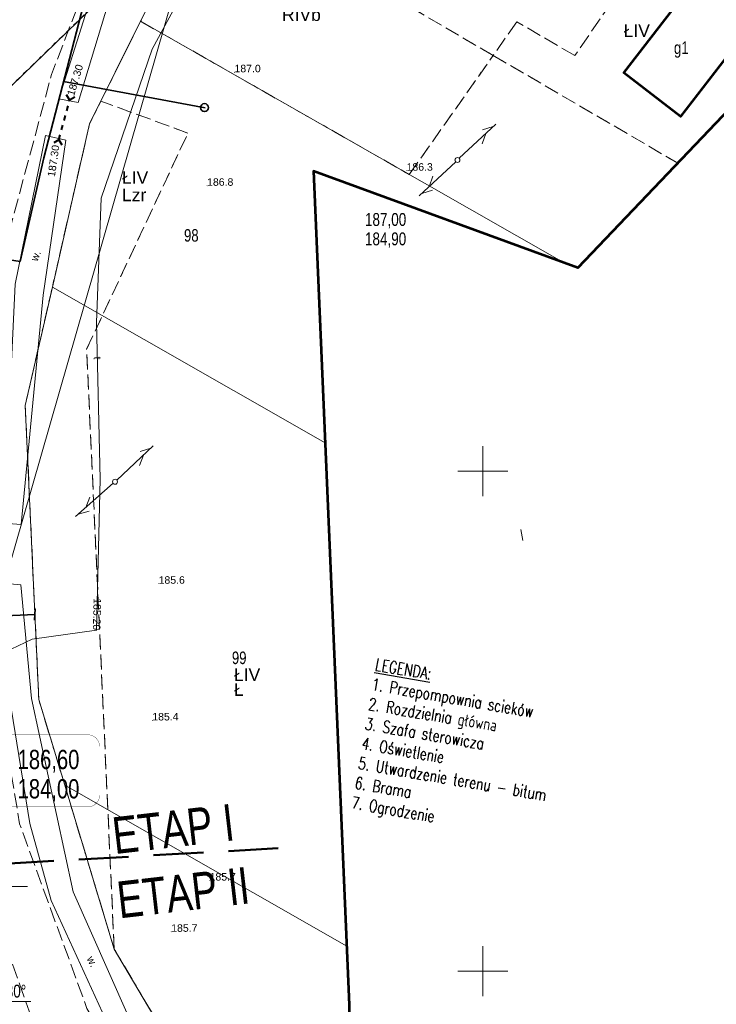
# Model space of a CAD drawing. Header units: metres. Extents: x 7482748 to 7484637, y 5684406 to 5687014.
# Tile 75 of 180: x 7483154 to 7483223, y 5685697 to 5685795. Entities that reach past the tile are written whole.
import ezdxf
from ezdxf.enums import TextEntityAlignment as Align
from ezdxf.lldxf.tags import DXFTag

# ---------------------------------------------------------------- set-up
doc = ezdxf.new("R2010")
doc.units = ezdxf.units.M
doc.header["$MEASUREMENT"] = 0
for name, pattern in [('1', [1.5, 1, -0.5]), ('KTJZ01_500', [2, 1.5, -0.5]), ('l217_500', [2, 1.5, -0.5]), ('l218_500', [1, 0.5, -0.5])]:
    doc.linetypes.add(name, pattern=pattern)
doc.layers.add('+opis sieci', color=7, linetype='Continuous')
doc.layers.add('IS_Węzeł_sieci_kanalizacyjnej_-_opisy', color=7, linetype='Continuous')
for name, color, linetype, lineweight in [('.domiar', 250, 'Continuous', 9), ('.ks tłoczny', 104, 'Continuous', 50), ('_Dzialki', 7, 'Continuous', 0), ('_Dzialki_opis', 7, 'Continuous', 0), ('_Kontury', 7, 'Continuous', 0), ('_Kontury_opis', 7, 'Continuous', 0), ('_Podzial_sekcyjny_krzyze', 7, '1', 13), ('_Uzytki', 7, 'Continuous', 0), ('_Uzytki_opis', 7, 'Continuous', 0), ('_Zakres2', 7, 'Continuous', 0), ('BUIB05_01', 7, 'Continuous', 40), ('EGB_Budynek', 7, 'Continuous', 0), ('EGB_Budynek_opis', 7, 'Continuous', 0), ('GES__SUSM04_01P', 7, 'Continuous', 13), ('RTPW01_P', 7, 'Continuous', 0), ('RTPW02_P', 7, 'Continuous', 0), ('SUPT_L_0', 30, 'Continuous', 13)]:
    doc.layers.add(name, color=color, linetype=linetype, lineweight=lineweight)
doc.layers.add('_ramki_nieplotowane', color=7, linetype='Continuous', lineweight=0, plot=False)
doc.layers.add('GES__SUPS01_07G', color=7, linetype='Continuous', lineweight=13, true_color=0xff9100, transparency=0.25)
doc.layers.add('GES__SUPT_pT', color=7, linetype='Continuous', lineweight=13, true_color=0xff9100, transparency=0.25)
doc.layers.add('GES__SUPS01_07P', color=7, linetype='Continuous', lineweight=13, true_color=0xff9100)
doc.layers.add('GES__SUPT_pL', color=7, linetype='Continuous', lineweight=13, true_color=0xff9100)
doc.layers.add('IS_Opisy_działek_Net', color=7, linetype='SOLID', true_color=0x000000)
for name, color, linetype, lineweight, transparency in [('KTJZ01_O', 7, 'KTJZ01_500', 13, 0.5), ('PTRW02_O', 7, 'Continuous', 13, 0.5), ('PTRW02_T', 7, 'Continuous', 13, 0.25), ('RTPW01_G', 7, 'Continuous', 13, 0.25), ('RTPW02_G', 7, 'Continuous', 13, 0.25)]:
    doc.layers.add(name, color=color, linetype=linetype, lineweight=lineweight, transparency=transparency)
doc.styles.get("Standard").update_dxf_attribs({"font": 'simplex.shx', "width": 0.75})
doc.styles.add('STYL_ARIAL', font='simplex.shx', dxfattribs={"width": 0.75, "oblique": 0.1})
doc.styles.add('Style-Arial', font='arial.ttf')
tags = doc.linetypes.add('SOLID', pattern=[10, 10, 0]).pattern_tags.tags
tags[6:7] = [DXFTag(74, 4), DXFTag(75, 0), DXFTag(340, '0'), DXFTag(46, 0.0), DXFTag(50, 0.0), DXFTag(44, 0.0), DXFTag(45, 0.0)]
tags[4:5] = [DXFTag(74, 4), DXFTag(75, 0), DXFTag(340, '0'), DXFTag(46, 0.0), DXFTag(50, 0.0), DXFTag(44, 0.0), DXFTag(45, 0.0)]

# ---------------------------------------------------------------- blocks, each defined once
blk = doc.blocks.new('SUPS01_3')
at = {"layer": 'GES__SUPS01_07P', "linetype": 'Continuous', "lineweight": 13}
h = blk.add_hatch(color=256, dxfattribs=at)
edge = h.paths.add_edge_path()
edge.add_arc((0, 0), 0.045, 0, 360)
blk = doc.blocks.new('SUSM04_01')
at = {"layer": 'GES__SUSM04_01P', "linetype": 'Continuous', "lineweight": 13}
blk.add_circle((0, 0), 0.25, dxfattribs=at)
blk = doc.blocks.new('RTPW01')
at = {"layer": 'RTPW01_P', "linetype": 'Continuous', "lineweight": 0}
h = blk.add_hatch(color=256, dxfattribs=at)
edge = h.paths.add_edge_path()
edge.add_arc((0, 0), 0.045, 0, 360)
blk = doc.blocks.new('RTPW01_3')
at = {"layer": 'RTPW02_P', "linetype": 'Continuous', "lineweight": 0}
h = blk.add_hatch(color=256, dxfattribs=at)
edge = h.paths.add_edge_path()
edge.add_arc((0, 0), 0.045, 0, 360)

msp = doc.modelspace()

# ---------------------------------------------------------------- linework, layer by layer
at = {"layer": '.domiar', "linetype": 'Continuous'}
for points in [[(7483154.47022, 5685708.45463), (7483149.06291, 5685708.45463)], [(7483154.81094, 5685696.96011), (7483149.40362, 5685696.96011)]]:
    msp.add_lwpolyline(points, dxfattribs=at)
at = {"layer": '.ks tłoczny', "linetype": 'Continuous', "lineweight": 35}
for points in [[(7483197.36778, 5685842.62915), (7483197.36778, 5685842.62915), (7483167.77263, 5685808.89652), (7483160.0673, 5685796.60231), (7483156.11788, 5685781.32249), (7483153.73485, 5685770.96357)], [(7483158.09259, 5685788.9624), (7483172.23263, 5685786.30935)], [(7483139.77917, 5685773.10406), (7483153.73485, 5685770.96352)], [(7483155.22949, 5685736.21499), (7483155.18948, 5685735.09869)], [(7483138.12625, 5685734.87449), (7483155.21824, 5685735.66656)]]:
    msp.add_lwpolyline(points, dxfattribs=at)
msp.add_circle((7483172.17816, 5685786.34175), 0.4, dxfattribs=at)
at = {"layer": '_Dzialki', "color": 96, "linetype": 'Continuous', "true_color": 0x008000, "flags": 128}
for points in [[(7483141.8, 5685777.8), (7483171.64, 5685806.76)], [(7483171.64, 5685806.76), (7483165.79, 5685794.97)], [(7483165.79, 5685794.97), (7483160.68, 5685784.7)], [(7483208.16, 5685770.81), (7483165.79, 5685794.97)], [(7483160.68, 5685784.7), (7483156.96, 5685768.39)], [(7483156.96, 5685768.39), (7483154.25, 5685756.56)], [(7483156.96, 5685768.39), (7483184.25, 5685752.83)], [(7483154.25, 5685756.56), (7483155.61, 5685727.15)], [(7483155.61, 5685727.15), (7483158.2, 5685718.6)], [(7483163.15, 5685702.2), (7483158.2, 5685718.6)], [(7483158.2, 5685718.6), (7483186.41, 5685702.5)], [(7483184.18, 5685666.67), (7483163.15, 5685702.2)]]:
    msp.add_lwpolyline(points, dxfattribs=at)
at = {"layer": '_Kontury', "color": 96, "linetype": 'l217_500', "true_color": 0x008000, "flags": 128}
for points in [[(7483201.05, 5685791.55), (7483172.69, 5685808.08)], [(7483171.64, 5685806.76), (7483165.79, 5685794.97)], [(7483218.55, 5685805.09), (7483209.22, 5685791.54)], [(7483165.79, 5685794.97), (7483161.82, 5685786.99)], [(7483165.79, 5685794.97), (7483192.66, 5685779.65)], [(7483203.41, 5685794.92), (7483201.05, 5685791.55)], [(7483209.22, 5685791.54), (7483203.41, 5685794.92)], [(7483192.66, 5685779.65), (7483201.05, 5685791.55)], [(7483201.05, 5685791.55), (7483219.51, 5685780.79)], [(7483161.82, 5685786.99), (7483160.68, 5685784.7)], [(7483170.52, 5685783.78), (7483161.82, 5685786.99)], [(7483160.68, 5685784.7), (7483156.96, 5685768.39)], [(7483160.39, 5685762.17), (7483170.52, 5685783.78)], [(7483156.96, 5685768.39), (7483154.25, 5685756.56)], [(7483163.15, 5685702.2), (7483160.39, 5685762.17)], [(7483154.25, 5685756.56), (7483155.61, 5685727.15)], [(7483155.61, 5685727.15), (7483158.2, 5685718.6)], [(7483158.2, 5685718.6), (7483163.15, 5685702.2)], [(7483163.15, 5685702.2), (7483184.18, 5685666.67)]]:
    msp.add_lwpolyline(points, dxfattribs=at)
at = {"layer": '_Podzial_sekcyjny_krzyze', "linetype": 'Continuous'}
for p, q in [((7483200, 5685747.5), (7483200, 5685752.5)), ((7483197.5, 5685750), (7483202.5, 5685750)), ((7483200, 5685697.5), (7483200, 5685702.5)), ((7483197.5, 5685700), (7483202.5, 5685700))]:
    msp.add_line(p, q, dxfattribs=at)
at = {"layer": '_ramki_nieplotowane', "color": 3, "linetype": 'Continuous', "lineweight": 0, "flags": 128}
msp.add_lwpolyline([(7482782.62, 5685528.23), (7483068.08, 5685446.2), (7483184.21, 5685850.35), (7482898.76, 5685932.38), (7482782.62, 5685528.23)], close=True, dxfattribs=at)
at = {"layer": '_Uzytki', "color": 96, "linetype": 'l218_500', "true_color": 0x008000, "flags": 128}
for points in [[(7483201.05, 5685791.55), (7483172.69, 5685808.08)], [(7483171.64, 5685806.76), (7483141.8, 5685777.8)], [(7483171.64, 5685806.76), (7483165.79, 5685794.97)], [(7483161.82, 5685786.99), (7483165.79, 5685794.97)], [(7483165.79, 5685794.97), (7483192.66, 5685779.65)], [(7483192.66, 5685779.65), (7483201.05, 5685791.55)], [(7483201.05, 5685791.55), (7483219.51, 5685780.79)], [(7483161.82, 5685786.99), (7483160.68, 5685784.7)], [(7483170.52, 5685783.78), (7483161.82, 5685786.99)], [(7483160.68, 5685784.7), (7483156.96, 5685768.39)], [(7483160.39, 5685762.17), (7483170.52, 5685783.78)], [(7483156.96, 5685768.39), (7483154.25, 5685756.56)], [(7483163.15, 5685702.2), (7483160.39, 5685762.17)], [(7483154.25, 5685756.56), (7483155.61, 5685727.15)], [(7483155.61, 5685727.15), (7483158.2, 5685718.6)], [(7483158.2, 5685718.6), (7483163.15, 5685702.2)], [(7483184.18, 5685666.67), (7483163.15, 5685702.2)]]:
    msp.add_lwpolyline(points, dxfattribs=at)
at = {"layer": '_Zakres2', "color": 250, "linetype": 'Continuous', "lineweight": 53, "flags": 128}
msp.add_lwpolyline([(7483407.67, 5685973.53), (7483350.64, 5685913.76), (7483321.93, 5685933.1), (7483288.55, 5685901.25), (7483220.85, 5685825.38), (7483244.68, 5685807.22), (7483209.53, 5685770.31), (7483183.08, 5685779.99), (7483186.66, 5685696.64), (7483186.55, 5685692.41), (7483185.51, 5685687.94), (7483195.67, 5685667.41), (7483198.3, 5685659.48), (7483198.69, 5685651.76), (7483197.95, 5685648.27), (7483191.3, 5685569.12)], dxfattribs=at)
at = {"layer": 'BUIB05_01', "linetype": 'Continuous', "lineweight": 40}
for p, q in [((7483158.69, 5685787.11), (7483158.39, 5685787.63)), ((7483158.69, 5685787.11), (7483159.21, 5685787.41)), ((7483158.4, 5685786.03), (7483158.53, 5685786.51)), ((7483158.66, 5685786.99), (7483158.69, 5685787.11)), ((7483158.14, 5685785.06), (7483158.27, 5685785.54)), ((7483157.88, 5685784.1), (7483158.01, 5685784.58)), ((7483157.62, 5685783.13), (7483157.75, 5685783.61)), ((7483157.62, 5685783.13), (7483157.1, 5685782.83)), ((7483157.62, 5685783.13), (7483157.92, 5685782.61))]:
    msp.add_line(p, q, dxfattribs=at)
at = {"layer": 'EGB_Budynek', "color": 7, "linetype": 'Continuous', "lineweight": 53, "flags": 128}
msp.add_lwpolyline([(7483226.58, 5685794.23), (7483219.79, 5685785.46), (7483214.13, 5685789.83), (7483220.95, 5685798.67), (7483226.58, 5685794.23)], dxfattribs=at)
at = {"layer": 'GES__SUPT_pL', "linetype": 'Continuous', "lineweight": 13, "flags": 128}
msp.add_lwpolyline([(7483330.51, 5685982.7), (7483318.5, 5685970.33), (7483304.63, 5685955.31), (7483290.37, 5685938.88), (7483269.82, 5685914.74), (7483235.27, 5685876.58), (7483194.74, 5685830.89), (7483182.64, 5685815.57), (7483178.42, 5685810.79), (7483171.42, 5685800.43), (7483166.94, 5685792.19), (7483161.83, 5685777.28), (7483161.38, 5685764.86), (7483161.76, 5685749.17), (7483161.39, 5685734.08), (7483154.95, 5685733.19), (7483143.7, 5685727.84), (7483137.86, 5685726.17), (7483131.03, 5685720.65)], dxfattribs=at)
at = {"layer": 'IS_Węzeł_sieci_kanalizacyjnej_-_opisy', "color": 1, "linetype": '1', "lineweight": 50, "ltscale": 5}
msp.add_line((7483129.64052, 5685709.48186), (7483180.27489, 5685712.31807), dxfattribs=at)
at = {"layer": 'IS_Węzeł_sieci_kanalizacyjnej_-_opisy', "color": 18, "linetype": 'SOLID', "ltscale": 0.01, "true_color": 0x000000, "const_width": 0.03}
msp.add_lwpolyline([(7483148.32807, 5685716.41506), (7483160.4914, 5685716.41506, 0.414214), (7483161.69474, 5685717.61839), (7483161.69474, 5685722.43173, 0.414214), (7483160.4914, 5685723.63506), (7483148.32807, 5685723.63506, 0.414214), (7483147.12474, 5685722.43173), (7483147.12474, 5685717.61839, 0.414214), (7483148.32807, 5685716.41506)], format="xyb", dxfattribs=at)
at = {"layer": 'KTJZ01_O', "linetype": 'KTJZ01_500', "lineweight": 13, "flags": 128}
for points in [[(7483197.91, 5685647.78), (7483191.3, 5685645.21), (7483187.04, 5685652.01), (7483182.78, 5685658.81), (7483173.01, 5685674.4), (7483160.42, 5685696.27), (7483153.69, 5685714.72), (7483149.66, 5685738.88), (7483150.14, 5685742.97), (7483152.18, 5685766.74), (7483152.64, 5685773.87), (7483156.88, 5685789.66), (7483160.03, 5685797.82), (7483165.63, 5685808.56), (7483171.47, 5685814.85), (7483176.12, 5685820.16), (7483191.38, 5685837.95), (7483216.44, 5685866.07), (7483238.67, 5685890.6), (7483242.86, 5685894.87), (7483263.91, 5685918.34), (7483290.28, 5685947.07), (7483315.51, 5685974.43), (7483346.16, 5686007.45), (7483367.58, 5686031.19), (7483372.66, 5686037.59), (7483378.07, 5686044.41), (7483383.78, 5686055), (7483386.81, 5686063.17), (7483391.06, 5686075.79), (7483392.94, 5686081.53), (7483394.38, 5686081.91), (7483397.17, 5686082.85), (7483401.23, 5686082.98), (7483404.7, 5686083), (7483407.11, 5686083.92), (7483410.43, 5686086.41), (7483412.08, 5686088.69), (7483412.96, 5686091.17), (7483413.79, 5686094.46), (7483412.71, 5686099.4), (7483411.05, 5686100.85), (7483407.94, 5686103.18), (7483405.29, 5686104.69), (7483403.35, 5686106.28), (7483402.57, 5686107.54), (7483401.86, 5686108.47), (7483403.54, 5686113.11), (7483404.07, 5686113.93), (7483409.52, 5686129.91), (7483416.09, 5686150.36), (7483420.49, 5686164.15), (7483421.47, 5686167.05), (7483423.62, 5686173.38), (7483428.4, 5686186.8), (7483437.81, 5686215.26), (7483441.02, 5686225.03), (7483450.09, 5686253.79), (7483453.73, 5686263.28), (7483459.39, 5686280.61), (7483466.44, 5686301.37), (7483471.25, 5686316.24), (7483473.9, 5686323.17), (7483478.13, 5686336.85), (7483485.37, 5686356.93), (7483492.13, 5686378.36), (7483498.67, 5686398.43), (7483502.19, 5686408.5), (7483505.2, 5686417.38), (7483513.05, 5686441.11), (7483516.25, 5686450.23), (7483530.52, 5686493.07), (7483533.34, 5686501.51), (7483543.47, 5686531.52), (7483557.14, 5686572.33), (7483559.91, 5686580.46), (7483570.16, 5686610.95), (7483575.71, 5686628.68), (7483581.26, 5686643.91), (7483583.2, 5686649.41), (7483591.35, 5686674.28), (7483597.45, 5686691.67), (7483602.2, 5686705.71), (7483616.93, 5686750.38), (7483619.53, 5686757.95), (7483621.36, 5686763.29), (7483634.9, 5686799.43), (7483640.84, 5686811.96)], [(7483150.46, 5685792.63), (7483151.46, 5685791.7), (7483147.58, 5685774.4), (7483146.82, 5685767.54), (7483144.74, 5685742.51), (7483144.5, 5685738.91), (7483148.57, 5685713.23), (7483155.31, 5685694.05), (7483167.75, 5685671.14), (7483177.64, 5685655.48), (7483181.96, 5685648.64), (7483185.17, 5685643.56), (7483185.16, 5685643.34), (7483185.15, 5685643.23), (7483185.15, 5685643.12), (7483185.14, 5685643.01), (7483185.13, 5685642.9), (7483185.11, 5685642.79), (7483185.1, 5685642.68), (7483185.08, 5685642.58), (7483185.06, 5685642.47), (7483185.04, 5685642.36), (7483185.02, 5685642.25), (7483184.99, 5685642.15), (7483184.96, 5685642.04), (7483184.93, 5685641.93), (7483184.9, 5685641.83), (7483184.87, 5685641.72), (7483184.84, 5685641.62), (7483184.8, 5685641.52), (7483184.76, 5685641.41), (7483184.72, 5685641.31), (7483184.68, 5685641.21), (7483184.63, 5685641.11), (7483184.59, 5685641.01), (7483184.54, 5685640.91), (7483184.49, 5685640.81), (7483184.44, 5685640.71), (7483184.39, 5685640.62), (7483184.33, 5685640.52), (7483184.28, 5685640.43), (7483184.22, 5685640.33), (7483184.16, 5685640.24), (7483184.1, 5685640.15), (7483184.04, 5685640.06), (7483183.97, 5685639.97), (7483183.91, 5685639.88), (7483183.84, 5685639.8), (7483183.77, 5685639.71), (7483183.63, 5685639.54), (7483185.5, 5685634.52), (7483185.7, 5685634.67), (7483185.81, 5685634.73), (7483185.92, 5685634.8), (7483186.03, 5685634.86), (7483186.14, 5685634.93), (7483186.25, 5685634.98), (7483186.36, 5685635.04), (7483186.48, 5685635.09), (7483186.59, 5685635.14), (7483186.71, 5685635.19), (7483186.82, 5685635.24), (7483186.95, 5685635.27), (7483187.06, 5685635.32), (7483187.19, 5685635.35), (7483187.31, 5685635.38), (7483187.43, 5685635.41), (7483187.55, 5685635.44), (7483187.68, 5685635.46), (7483187.8, 5685635.48), (7483187.93, 5685635.49), (7483188.05, 5685635.51), (7483188.18, 5685635.52), (7483188.3, 5685635.53), (7483188.43, 5685635.53), (7483188.55, 5685635.53), (7483188.68, 5685635.53), (7483188.81, 5685635.53), (7483188.93, 5685635.51), (7483189.06, 5685635.51), (7483189.18, 5685635.49), (7483189.31, 5685635.47), (7483189.43, 5685635.45), (7483189.55, 5685635.43), (7483189.68, 5685635.4), (7483189.8, 5685635.37), (7483189.92, 5685635.33), (7483190.04, 5685635.3), (7483190.28, 5685635.22), (7483196.05, 5685625.61)]]:
    msp.add_lwpolyline(points, dxfattribs=at)
at = {"layer": 'PTRW02_O', "linetype": 'Continuous', "lineweight": 13, "flags": 128}
for points in [[(7483172.83, 5685814.43), (7483174.53, 5685813.32), (7483162.88, 5685797.88), (7483159.54, 5685786.84), (7483157.62, 5685787.21), (7483161.24, 5685798.75), (7483172.83, 5685814.43)], [(7483156.29, 5685783.54), (7483158.32, 5685783.08), (7483156.05, 5685767.59), (7483153.85, 5685744.67), (7483152.11, 5685744.79), (7483153.25, 5685768.68), (7483156.29, 5685783.54)], [(7483151.57, 5685738.82), (7483153.82, 5685738.63), (7483154.89, 5685727.24), (7483159.05, 5685707.92), (7483164.4, 5685695.84), (7483174.01, 5685679.7), (7483171.66, 5685678.41), (7483162.7, 5685694.27), (7483156.85, 5685707.07), (7483154.7, 5685714.75), (7483152.66, 5685727.31), (7483151.57, 5685738.82)]]:
    msp.add_lwpolyline(points, close=True, dxfattribs=at)
at = {"layer": 'SUPT_L_0', "linetype": 'Continuous'}
for p, q in [((7483201.31, 5685784.69), (7483197.66, 5685781.27)), ((7483201.06, 5685784.45), (7483199.99, 5685784.13)), ((7483200.33, 5685783.76), (7483199.94, 5685782.72)), ((7483197.3, 5685780.93), (7483193.65, 5685777.51)), ((7483195.02, 5685779.48), (7483194.64, 5685778.43)), ((7483194.98, 5685778.07), (7483193.91, 5685777.75)), ((7483167.06, 5685752.52), (7483163.41, 5685749.1)), ((7483166.8, 5685752.28), (7483165.73, 5685751.96)), ((7483166.07, 5685751.6), (7483165.69, 5685750.55)), ((7483163.04, 5685748.77), (7483159.29, 5685745.47)), ((7483160.72, 5685747.39), (7483160.3, 5685746.36)), ((7483160.63, 5685745.98), (7483159.55, 5685745.7)), ((7483203.81338, 5685744.16115), (7483204.02368, 5685743.06668))]:
    msp.add_line(p, q, dxfattribs=at)

# ---------------------------------------------------------------- block references
at = {"layer": 'GES__SUPS01_07P', "linetype": 'Continuous', "lineweight": 13}
msp.add_blockref('SUPS01_3', (7483161.39, 5685734.08), dxfattribs=at)
at = {"layer": 'GES__SUSM04_01P', "linetype": 'Continuous', "lineweight": 13}
for p in [(7483197.48, 5685781.1), (7483163.23, 5685748.93)]:
    msp.add_blockref('SUSM04_01', p, dxfattribs=at)
at = {"layer": 'RTPW01_P', "linetype": 'Continuous', "lineweight": 0}
for p in [(7483175.18, 5685789.87), (7483192.39, 5685780.03), (7483172.44, 5685778.52), (7483167.59, 5685738.73), (7483166.96, 5685725.06), (7483172.69, 5685709.05), (7483168.85, 5685703.93)]:
    msp.add_blockref('RTPW01', p, dxfattribs=at)
at = {"layer": 'RTPW02_P', "linetype": 'Continuous', "lineweight": 0}
for p in [(7483158.69, 5685787.11), (7483157.62, 5685783.13)]:
    msp.add_blockref('RTPW01_3', p, dxfattribs=at)

# ---------------------------------------------------------------- texts
at = {"layer": '+opis sieci', "linetype": 'ByBlock', "insert": (7483189.37814, 5685731.27543), "char_height": 1.2, "width": 35.7239046, "attachment_point": 1, "rotation": 350.2439706}
msp.add_mtext('{\\LLEGENDA:}\\P1. Przepompownia scieków\\P2. Rozdzielnia główna\\P3. Szafa sterowicza\\P4. Oświetlenie\\P5. Utwardzenie terenu - bitum\\P6. Brama\\P7. Ogrodzenie', dxfattribs=at)
at = {"layer": '_Dzialki_opis', "color": 96, "true_color": 0x008000, "char_height": 1.25, "attachment_point": 7, "line_spacing_factor": 0.6, "style": 'STYL_ARIAL'}
for s, insert in [('\\fArial|b0|i0|c238238|p39;98', (7483170.13, 5685772.92)), ('\\fArial|b0|i0|c238238|p39;99', (7483174.92, 5685730.68))]:
    msp.add_mtext(s, dxfattribs=dict(at, insert=insert))
at = {"layer": '_Kontury_opis', "color": 96, "linetype": 'Continuous', "lineweight": 13, "true_color": 0x008000, "style": 'Style-Arial'}
for s, p in [('RIVb', (7483179.93, 5685795)), ('ŁIV', (7483214.1, 5685793.4)), ('ŁIV', (7483163.93, 5685778.72)), ('ŁIV', (7483175.13, 5685729.01))]:
    msp.add_text(s, height=1.25, dxfattribs=at).set_placement(p)
at = {"layer": '_Uzytki_opis', "color": 96, "linetype": 'Continuous', "lineweight": 13, "true_color": 0x008000, "style": 'Style-Arial'}
for s, p in [('Lzr', (7483163.93, 5685776.98)), ('Ł', (7483175.13, 5685727.52))]:
    msp.add_text(s, height=1.25, dxfattribs=at).set_placement(p)
at = {"layer": 'EGB_Budynek_opis', "color": 7, "insert": (7483219.13, 5685791.32), "char_height": 1.25, "attachment_point": 7, "line_spacing_factor": 0.6, "style": 'STYL_ARIAL'}
msp.add_mtext('\\fArial|b0|i0|c238238|p39;g1', dxfattribs=at)
at = {"layer": 'GES__SUPS01_07G', "linetype": 'Continuous', "lineweight": 13, "style": 'Style-Arial'}
msp.add_text('185.20', height=0.75, rotation=268.6, dxfattribs=at).set_placement((7483161.39, 5685734.08), align=Align.MIDDLE_RIGHT)
at = {"layer": 'GES__SUPT_pT', "linetype": 'Continuous', "lineweight": 13, "style": 'Style-Arial'}
msp.add_text('t', height=0.75, rotation=271.39, dxfattribs=at).set_placement((7483161.47, 5685761.3), align=Align.MIDDLE_CENTER)
at = {"layer": 'IS_Opisy_działek_Net', "linetype": 'Continuous', "ltscale": 0.01, "insert": (7483206.12174, 5685794.6261), "char_height": 1.2888, "attachment_point": 7}
msp.add_mtext('\\fArial|b0|i0;', dxfattribs=at)
msp.add_mtext('\\fArial|b0|i0;', dxfattribs=at)
at = {"layer": 'IS_Opisy_działek_Net', "linetype": 'Continuous', "ltscale": 0.01, "char_height": 1.2888}
for insert, attachment_point, rotation in [((7483167.64052, 5685787.79491), 7, 350.4), ((7483167.64052, 5685787.79491), 7, 350.4), ((7483169.09903, 5685786.58416), 1, 350.4), ((7483169.09903, 5685786.58416), 1, 350.4), ((7483155.8495, 5685781.57688), 7, 76.4), ((7483155.8495, 5685781.57688), 7, 76.4), ((7483156.69089, 5685781.01323), 1, 76.4), ((7483156.69089, 5685781.01323), 1, 76.4)]:
    msp.add_mtext('\\fArial|b0|i0;', dxfattribs=dict(at, insert=insert, attachment_point=attachment_point, rotation=rotation))
at = {"layer": 'IS_Węzeł_sieci_kanalizacyjnej_-_opisy', "color": 18, "linetype": 'SOLID', "ltscale": 0.01, "true_color": 0x000000}
for s, insert, char_height, attachment_point in [('\\fArial|b0|i0;187,00', (7483188.22524, 5685774.26568), 1.2888, 7), ('\\fArial|b0|i0;184,90', (7483188.22524, 5685773.85528), 1.2888, 1), ('\\fArial|b0|i0;186,60', (7483153.48474, 5685719.83546), 1.9296, 7), ('\\fArial|b0|i0;184,00', (7483153.48474, 5685719.19466), 1.9296, 1), ('{\\fArial|b0|i0|c238|p34;łuk 30%%D}', (7483150.20279, 5685697.33198), 1.2888, 7)]:
    msp.add_mtext(s, dxfattribs=dict(at, insert=insert, char_height=char_height, attachment_point=attachment_point))
at = {"layer": 'IS_Węzeł_sieci_kanalizacyjnej_-_opisy', "color": 1, "linetype": '1', "lineweight": 50, "ltscale": 5, "char_height": 3.672, "attachment_point": 9, "rotation": 6.6168352}
for s, insert in [('{\\fArial|b0|i0|c238|p34;ETAP I}', (7483175.31036, 5685713.09611)), ('{\\fArial|b0|i0|c238|p34;ETAP II}', (7483176.83937, 5685706.7927))]:
    msp.add_mtext(s, dxfattribs=dict(at, insert=insert))
at = {"layer": 'PTRW02_T', "linetype": 'Continuous', "lineweight": 13, "style": 'Style-Arial'}
for rotation, p in [(68.58, (7483155.46, 5685770.9)), (296.57, (7483160.38, 5685701.25))]:
    msp.add_text('w.', height=0.75, rotation=rotation, dxfattribs=at).set_placement(p)
at = {"layer": 'RTPW01_G', "linetype": 'Continuous', "lineweight": 13, "style": 'Style-Arial'}
for s, p in [('187.0', (7483175.18, 5685789.87)), ('186.3', (7483192.39, 5685780.03)), ('186.8', (7483172.44, 5685778.52)), ('185.6', (7483167.59, 5685738.73)), ('185.4', (7483166.96, 5685725.06)), ('185.7', (7483172.69, 5685709.05)), ('185.7', (7483168.85, 5685703.93))]:
    msp.add_text(s, height=0.75, dxfattribs=at).set_placement(p)
at = {"layer": 'RTPW02_G', "linetype": 'Continuous', "lineweight": 13, "style": 'Style-Arial'}
for rotation, p in [(73.17, (7483159.13, 5685787.45)), (81.66, (7483157.21, 5685779.37))]:
    msp.add_text('187.30', height=0.75, rotation=rotation, dxfattribs=at).set_placement(p)

doc.saveas('drawing.dxf')
